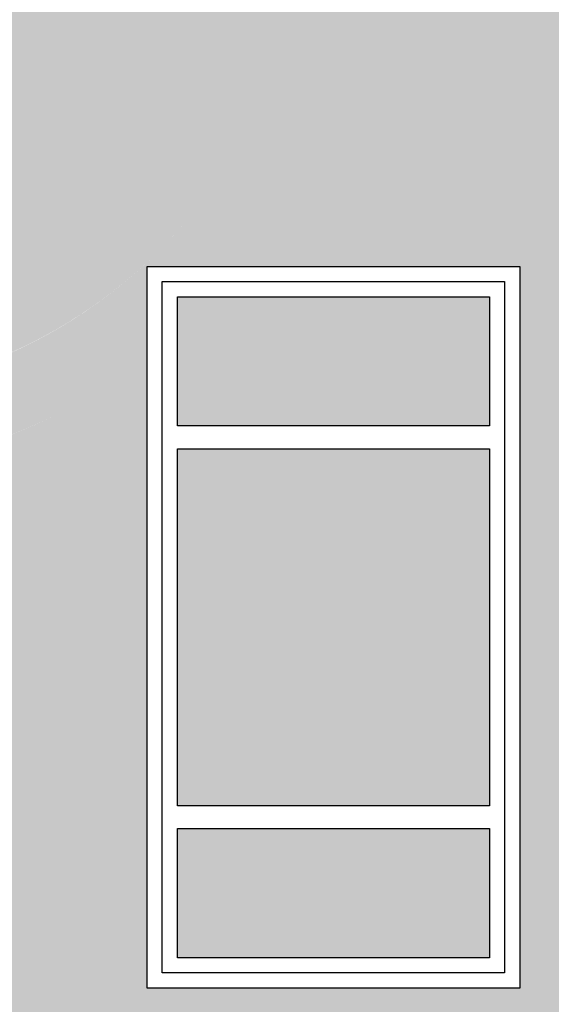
# Model space of a CAD drawing. Header units: millimetres. Extents: x 2341 to 31069, y -7915 to 10644.
# Tile 76 of 105: x 18228 to 18368, y 1716 to 1975. Entities that reach past the tile are written whole.
import ezdxf

# ---------------------------------------------------------------- set-up
doc = ezdxf.new("R2010")
doc.units = ezdxf.units.MM
doc.layers.add('koła', color=7, linetype='Continuous')

msp = doc.modelspace()

# ---------------------------------------------------------------- hatches: boundary and pattern name
at = {"layer": 'koła', "true_color": 0xa69aaf}
h = msp.add_hatch(color=253, dxfattribs=at)
h.dxf.hatch_style = 1
edge = h.paths.add_edge_path()
edge.add_line((18116.52837264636, 2123.136500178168), (18116.52837264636, 2144.981323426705))
edge.add_arc((18172.66573520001, 2005.882090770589), 150.0000000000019, 111.9779092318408, 133.4390395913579)
edge.add_line((18069.52837264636, 2114.798042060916), (18069.52837264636, 2085.019215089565))
edge.add_arc((18172.66573520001, 2005.882090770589), 130.0000000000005, 115.58349009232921, 142.5010340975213, ccw=False)
edge = h.paths.add_edge_path()
edge.add_line((18214.52837264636, 2149.922083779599), (18214.52837264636, 2128.957350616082))
edge.add_arc((18172.66573520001, 2005.882090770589), 130.0000000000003, 46.87763387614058, 71.21485257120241, ccw=False)
edge.add_line((18261.52837264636, 2100.76850532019), (18261.52837264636, 2126.726750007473))
edge.add_arc((18172.66573520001, 2005.882090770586), 150.0000000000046, 53.67124443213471, 73.79444252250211)
edge = h.paths.add_edge_path()
edge.add_line((18314.77256683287, 2053.899258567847), (18293.47281941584, 2053.899258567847))
edge.add_arc((18172.66573520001, 2005.882090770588), 130.0000000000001, 7.958078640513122e-13, 21.6763266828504, ccw=False)
edge.add_arc((18172.66573520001, 2005.882090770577), 130.0000000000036, 352.3020064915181, 360, ccw=False)
edge.add_arc((18324.33325534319, 1870.66187983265), 119.9999999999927, 91.16712032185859, 100.9717972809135, ccw=False)
edge.add_arc((18172.66573520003, 2005.882090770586), 149.9999999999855, 354.1667262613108, 1.068666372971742e-12)
edge.add_arc((18172.66573520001, 2005.882090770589), 150, 0, 18.6698465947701)
edge = h.paths.add_edge_path()
edge.add_arc((18324.33325534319, 1870.661879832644), 99.99999999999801, 93.3842816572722, 106.0795298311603)
edge.add_arc((18172.36150813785, 2006.055047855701), 130.3422004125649, 288.8752628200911, 342.44897194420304, ccw=False)
edge.add_arc((17762.49673852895, 1877.132639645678), 452.0661887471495, 359.2915772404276, 0.7084227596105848, ccw=False)
edge.add_arc((17174.51448245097, 1866.722524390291), 1040.025062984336, 359.73441905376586, 0.26558094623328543, ccw=False)
edge.add_arc((18173.49163541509, 2004.575609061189), 148.4582196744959, 286.0466211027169, 306.3706731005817)
edge.add_line((18261.52837264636, 1885.037431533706), (18261.52837264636, 1909.899258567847))
edge.add_line((18261.52837264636, 1909.899258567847), (18287.93626882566, 1909.899258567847))
edge.add_arc((18172.66573520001, 2005.882090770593), 150.0000000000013, 320.2167143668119, 346.3515439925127)
edge = h.paths.add_edge_path()
edge.add_arc((18630.02765170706, 2262.966299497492), 100, 340.082275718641, 360, ccw=False)
edge.add_line((18724.04593036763, 2228.899258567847), (18745.09040294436, 2228.899258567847))
edge.add_arc((18630.02765170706, 2262.966299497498), 119.9999999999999, 343.5073700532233, 359.9999999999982)
edge.add_arc((18630.02765170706, 2262.966299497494), 120, 0, 180)
edge.add_arc((18630.02765170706, 2262.966299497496), 120, 180, 254.2864965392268)
edge.add_line((18597.52837264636, 2147.45094614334), (18597.52837264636, 2168.394650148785))
edge.add_arc((18630.02765170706, 2262.966299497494), 99.99999999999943, 180, 251.0348617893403, ccw=False)
edge.add_arc((18630.02765170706, 2262.966299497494), 100, 360, 180, ccw=False)
edge = h.paths.add_edge_path(flags=17)
edge.add_line((18722.52837264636, 2186.522747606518), (18722.52837264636, 2224.971344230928))
edge.add_arc((18630.02765170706, 2262.966299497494), 100.0000000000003, 295.15111974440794, 337.6694421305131, ccw=False)
edge.add_line((18672.52837264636, 2172.447303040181), (18672.52837264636, 2150.744694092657))
edge.add_arc((18630.02765170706, 2262.966299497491), 119.9999999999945, 290.7427480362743, 320.4293208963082)
at = {"layer": 'koła', "true_color": 0xd3da7b}
h = msp.add_hatch(color=53, dxfattribs=at)
h.dxf.hatch_style = 1
h.paths.add_polyline_path([(18022.66573520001, 2005.882090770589, -0.08164325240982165), (18030.55890356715, 2053.899258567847), (17971.52837264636, 2053.899258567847), (17971.52837264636, 2243.899258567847), (18069.52837264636, 2243.899258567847), (18069.52837264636, 2114.798042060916, -0.09391651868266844), (18116.52837264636, 2144.981323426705), (18116.52837264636, 2243.899258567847), (18214.52837264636, 2243.899258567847), (18214.52837264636, 2149.922083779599, -0.08803035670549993), (18261.52837264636, 2126.726750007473), (18261.52837264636, 2243.899258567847), (18359.52837264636, 2243.899258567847), (18359.52837264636, 2053.899258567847), (18314.77256683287, 2053.899258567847, -0.0816432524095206), (18322.66573520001, 2005.882090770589, -0.02545795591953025), (18321.88901330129, 1990.636984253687, -0.3253136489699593), (18437.73708292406, 1909.899258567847), (18497.52837264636, 1909.899258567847), (18497.52837264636, 2053.899258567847), (18406.52837264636, 2053.899258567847), (18406.52837264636, 2243.899258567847), (18497.52837264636, 2243.899258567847), (18497.52837264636, 2333.899258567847), (16707.52837264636, 2333.899258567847), (16707.52837264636, 2338.899258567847), (16627.52837264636, 2338.899258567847), (16627.52837264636, 2249.393708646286, -0.5350938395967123), (16958.52837264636, 2214.932398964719), (16958.52837264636, 2243.899258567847), (17056.52837264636, 2243.899258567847), (17056.52837264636, 2053.899258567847), (16969.66006948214, 2053.899258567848, -0.01786083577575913), (16964.33412183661, 2040.645197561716, -0.4093380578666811), (17082.33325534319, 1920.661879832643, -0.1686126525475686), (17056.52837264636, 1846.316201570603), (17056.52837264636, 1721.899258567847), (16958.52837264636, 1721.899258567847), (16958.52837264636, 1800.722216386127, -0.1017120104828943), (16911.52837264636, 1811.947281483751), (16911.52837264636, 1721.899258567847), (16813.52837264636, 1721.899258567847), (16813.52837264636, 1911.899258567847), (16842.65361434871, 1911.899258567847, -0.01827375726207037), (16842.33325534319, 1920.661879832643, -0.0224365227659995), (16842.81603081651, 1931.415160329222, -0.3066851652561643), (16627.52837264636, 1994.198885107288), (16627.52837264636, 1706.899258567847), (17248.52837264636, 1706.899258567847), (17248.52837264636, 1911.899258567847), (17328.52837264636, 1911.899258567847), (17328.52837264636, 1706.899258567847), (17480.52837264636, 1706.899258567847, -0.02209113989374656), (17481.1914304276, 1721.899258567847), (17392.52837264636, 1721.899258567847), (17392.52837264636, 1911.899258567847), (17490.52837264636, 1911.899258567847), (17490.52837264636, 1764.344885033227, -0.1253999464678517), (17537.52837264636, 1833.907132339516), (17537.52837264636, 1911.899258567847), (17635.52837264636, 1911.899258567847), (17635.52837264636, 1876.236200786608, -0.06954057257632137), (17682.52837264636, 1873.860331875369), (17682.52837264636, 1911.899258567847), (17780.52837264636, 1911.899258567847), (17780.52837264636, 1816.44377006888, -0.1768631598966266), (17820.52837264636, 1706.899258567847), (17972.52837264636, 1706.899258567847), (17972.52837264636, 1911.899258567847), (18052.52837264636, 1911.899258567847), (18052.52837264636, 1706.899258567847), (18497.52837264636, 1706.899258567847), (18497.52837264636, 1719.899258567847), (18406.52837264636, 1719.899258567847), (18406.52837264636, 1783.232121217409, -0.1147189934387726), (18359.52837264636, 1755.939154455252), (18359.52837264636, 1719.899258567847), (18261.52837264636, 1719.899258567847), (18261.52837264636, 1768.409512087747, -0.1523636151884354), (18214.52837264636, 1822.25849424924), (18214.52837264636, 1719.899258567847), (18116.52837264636, 1719.899258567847), (18116.52837264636, 1866.782858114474, -0.3058360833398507)])
h.paths.add_polyline_path([(17247.52837264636, 2053.899258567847), (17247.52837264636, 2243.899258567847), (17345.52837264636, 2243.899258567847), (17345.52837264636, 2218.906992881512, -0.6831114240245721), (17623.86811359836, 2243.899258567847), (17635.52837264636, 2243.899258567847), (17635.52837264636, 2211.685989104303, -0.05827930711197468), (17639.57659968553, 2177.072697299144, -0.05827930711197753), (17635.52837264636, 2142.459405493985), (17635.52837264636, 2053.899258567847), (17575.1821134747, 2053.899258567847, -0.3133742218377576), (17403.97108589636, 2053.899258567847), (17392.52837264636, 2053.899258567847), (17392.52837264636, 2062.69769291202, -0.1471803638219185), (17345.52837264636, 2135.238401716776), (17345.52837264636, 2053.899258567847)])
h.paths.add_polyline_path([(17341.52837264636, 2057.899258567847), (17251.52837264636, 2057.899258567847), (17251.52837264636, 2239.899258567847), (17341.52837264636, 2239.899258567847)], flags=16)
h.paths.add_polyline_path([(17337.52837264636, 2061.899258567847), (17255.52837264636, 2061.899258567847), (17255.52837264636, 2095.899258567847), (17337.52837264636, 2095.899258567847)], flags=0)
h.paths.add_polyline_path([(17396.52837264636, 2057.899258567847), (17396.52837264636, 2086.287084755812, -0.1957157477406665), (17359.57659968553, 2177.072697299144, -0.7749814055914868), (17603.38707020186, 2239.899258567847), (17631.52837264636, 2239.899258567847), (17631.52837264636, 2057.899258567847), (17541.51590562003, 2057.899258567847, -0.2084463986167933), (17437.63729375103, 2057.899258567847)], flags=16)
h.paths.add_polyline_path([(17400.52837264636, 2061.899258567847), (17400.52837264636, 2095.899258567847), (17482.52837264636, 2095.899258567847), (17482.52837264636, 2061.899258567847)], flags=0)
h.paths.add_polyline_path([(17337.52837264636, 2101.899258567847), (17255.52837264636, 2101.899258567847), (17255.52837264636, 2195.899258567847), (17337.52837264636, 2195.899258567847)], flags=0)
h.paths.add_polyline_path([(17400.52837264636, 2101.899258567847), (17400.52837264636, 2195.899258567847), (17482.52837264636, 2195.899258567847), (17482.52837264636, 2101.899258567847)], flags=0)
h.paths.add_polyline_path([(17201.52837264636, 2053.899258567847), (17103.52837264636, 2053.899258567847), (17103.52837264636, 2243.899258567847), (17201.52837264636, 2243.899258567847)], flags=16)
h.paths.add_polyline_path([(17201.52837264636, 1911.899258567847), (17201.52837264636, 1721.899258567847), (17103.52837264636, 1721.899258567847), (17103.52837264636, 1911.899258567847)], flags=16)
h.paths.add_polyline_path([(17197.52837264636, 2057.899258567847), (17107.52837264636, 2057.899258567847), (17107.52837264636, 2239.899258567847), (17197.52837264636, 2239.899258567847)], flags=0)
h.paths.add_polyline_path([(17197.52837264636, 1907.899258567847), (17197.52837264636, 1725.899258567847), (17107.52837264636, 1725.899258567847), (17107.52837264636, 1907.899258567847)], flags=0)
h.paths.add_polyline_path([(17193.52837264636, 2061.899258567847), (17111.52837264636, 2061.899258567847), (17111.52837264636, 2095.899258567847), (17193.52837264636, 2095.899258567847)], flags=0)
h.paths.add_polyline_path([(17193.52837264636, 1903.899258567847), (17193.52837264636, 1869.899258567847), (17111.52837264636, 1869.899258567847), (17111.52837264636, 1903.899258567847)], flags=0)
h.paths.add_polyline_path([(17193.52837264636, 2101.899258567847), (17111.52837264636, 2101.899258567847), (17111.52837264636, 2195.899258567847), (17193.52837264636, 2195.899258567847)], flags=0)
h.paths.add_polyline_path([(17193.52837264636, 1863.899258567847), (17193.52837264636, 1769.899258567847), (17111.52837264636, 1769.899258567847), (17111.52837264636, 1863.899258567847)], flags=0)
h.paths.add_polyline_path([(17337.52837264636, 2201.899258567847), (17255.52837264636, 2201.899258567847), (17255.52837264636, 2235.899258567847), (17337.52837264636, 2235.899258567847)], flags=0)
h.paths.add_polyline_path([(17545.52837264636, 2061.899258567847), (17545.52837264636, 2095.899258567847), (17627.52837264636, 2095.899258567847), (17627.52837264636, 2061.899258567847)], flags=0)
h.paths.add_polyline_path([(17400.52837264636, 2201.899258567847), (17400.52837264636, 2235.899258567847), (17482.52837264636, 2235.899258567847), (17482.52837264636, 2201.899258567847)], flags=0)
h.paths.add_polyline_path([(17545.52837264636, 2101.899258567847), (17545.52837264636, 2195.899258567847), (17627.52837264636, 2195.899258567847), (17627.52837264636, 2101.899258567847)], flags=0)
h.paths.add_polyline_path([(17193.52837264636, 2201.899258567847), (17111.52837264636, 2201.899258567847), (17111.52837264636, 2235.899258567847), (17193.52837264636, 2235.899258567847)], flags=0)
h.paths.add_polyline_path([(17193.52837264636, 1763.899258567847), (17193.52837264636, 1729.899258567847), (17111.52837264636, 1729.899258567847), (17111.52837264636, 1763.899258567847)], flags=0)
h.paths.add_polyline_path([(17545.52837264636, 2201.899258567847), (17545.52837264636, 2235.899258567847), (17627.52837264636, 2235.899258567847), (17627.52837264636, 2201.899258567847)], flags=0)
h.paths.add_polyline_path([(17682.52837264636, 2053.899258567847), (17682.52837264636, 2243.899258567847), (17780.52837264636, 2243.899258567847), (17780.52837264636, 2053.899258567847)], flags=16)
h.paths.add_polyline_path([(17686.52837264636, 2057.899258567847), (17686.52837264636, 2239.899258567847), (17776.52837264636, 2239.899258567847), (17776.52837264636, 2057.899258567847)], flags=0)
h.paths.add_polyline_path([(17690.52837264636, 2061.899258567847), (17690.52837264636, 2095.899258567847), (17772.52837264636, 2095.899258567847), (17772.52837264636, 2061.899258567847)], flags=0)
h.paths.add_polyline_path([(17690.52837264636, 2101.899258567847), (17690.52837264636, 2195.899258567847), (17772.52837264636, 2195.899258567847), (17772.52837264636, 2101.899258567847)], flags=0)
h.paths.add_polyline_path([(17690.52837264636, 2201.899258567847), (17690.52837264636, 2235.899258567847), (17772.52837264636, 2235.899258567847), (17772.52837264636, 2201.899258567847)], flags=0)
h.paths.add_polyline_path([(17827.52837264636, 2053.899258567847), (17827.52837264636, 2243.899258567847), (17925.52837264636, 2243.899258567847), (17925.52837264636, 2053.899258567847)], flags=16)
h.paths.add_polyline_path([(17827.52837264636, 1911.899258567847), (17925.52837264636, 1911.899258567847), (17925.52837264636, 1721.899258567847), (17827.52837264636, 1721.899258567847)], flags=16)
h.paths.add_polyline_path([(17831.52837264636, 2057.899258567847), (17831.52837264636, 2239.899258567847), (17921.52837264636, 2239.899258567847), (17921.52837264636, 2057.899258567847)], flags=0)
h.paths.add_polyline_path([(17831.52837264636, 1907.899258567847), (17921.52837264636, 1907.899258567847), (17921.52837264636, 1725.899258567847), (17831.52837264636, 1725.899258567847)], flags=0)
h.paths.add_polyline_path([(17835.52837264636, 2061.899258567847), (17835.52837264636, 2095.899258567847), (17917.52837264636, 2095.899258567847), (17917.52837264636, 2061.899258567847)], flags=0)
h.paths.add_polyline_path([(17835.52837264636, 1903.899258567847), (17917.52837264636, 1903.899258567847), (17917.52837264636, 1869.899258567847), (17835.52837264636, 1869.899258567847)], flags=0)
h.paths.add_polyline_path([(17835.52837264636, 2101.899258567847), (17835.52837264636, 2195.899258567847), (17917.52837264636, 2195.899258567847), (17917.52837264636, 2101.899258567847)], flags=0)
h.paths.add_polyline_path([(17835.52837264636, 1863.899258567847), (17917.52837264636, 1863.899258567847), (17917.52837264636, 1769.899258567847), (17835.52837264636, 1769.899258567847)], flags=0)
h.paths.add_polyline_path([(17835.52837264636, 2201.899258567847), (17835.52837264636, 2235.899258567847), (17917.52837264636, 2235.899258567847), (17917.52837264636, 2201.899258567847)], flags=0)
h.paths.add_polyline_path([(17835.52837264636, 1763.899258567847), (17917.52837264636, 1763.899258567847), (17917.52837264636, 1729.899258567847), (17835.52837264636, 1729.899258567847)], flags=0)
h.paths.add_polyline_path([(19645.92507849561, 2053.899258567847), (19601.52837264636, 2053.899258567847), (19601.52837264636, 2243.899258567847), (19699.52837264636, 2243.899258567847), (19699.52837264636, 2063.059998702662, -0.4104074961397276), (19847.57659968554, 1913.072697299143, -0.00528950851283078), (19847.54302688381, 1909.899258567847), (19853.52837264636, 1909.899258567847), (19853.52837264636, 1840.618040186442, -0.1211626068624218), (19900.52837264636, 1807.812627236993), (19900.52837264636, 1909.899258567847), (19998.52837264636, 1909.899258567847), (19998.52837264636, 1719.899258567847), (19930.01289633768, 1719.899258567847, -0.02732615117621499), (19928.34337489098, 1706.899258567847), (20303.72491486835, 1706.899258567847, -0.1330860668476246), (20370.52837264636, 1765.590745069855), (20370.52837264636, 1909.899258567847), (20450.52837264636, 1909.899258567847), (20450.52837264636, 1782.901829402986, -0.064302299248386), (20493.52837264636, 1776.030757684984), (20493.52837264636, 1909.899258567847), (20591.52837264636, 1909.899258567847), (20591.52837264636, 1719.899258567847), (20577.59122476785, 1719.899258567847, -0.02372085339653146), (20587.1248581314, 1706.899258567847), (20979.62299588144, 1706.899258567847), (20979.62299588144, 1794.685420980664), (21184.62299588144, 1794.685420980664), (21184.62299588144, 1706.899258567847), (21229.52837264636, 1706.899258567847), (21229.52837264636, 2006.899258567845), (21226.53115146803, 2007.028352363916), (21226.53115146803, 2012.028352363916), (21259.52837264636, 2010.607123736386), (21259.52837264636, 2338.899258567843), (21185.52559382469, 2338.899258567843), (21185.52559382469, 2333.899258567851), (20109.89357756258, 2333.899258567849, -0.1403883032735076), (20084.11562858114, 2243.899258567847), (20153.52837264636, 2243.899258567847), (20153.52837264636, 2053.899258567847), (20055.52837264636, 2053.899258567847), (20055.52837264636, 2209.285478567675, -0.0992990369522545), (19998.52837264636, 2174.331214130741), (19998.52837264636, 2053.899258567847), (19900.52837264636, 2053.899258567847), (19900.52837264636, 2168.519753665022, -0.07494379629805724), (19853.52837264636, 2187.47162668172), (19853.52837264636, 2053.899258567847), (19755.52837264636, 2053.899258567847), (19755.52837264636, 2243.899258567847), (19795.67152654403, 2243.899258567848, -0.1403883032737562), (19769.89357756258, 2333.899258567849), (19161.52837264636, 2333.899258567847), (19161.52837264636, 2243.899258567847), (19222.56992605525, 2243.899258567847, -0.8459225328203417), (19455.97375363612, 2204.661879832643), (19456.52837264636, 2243.899258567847), (19554.52837264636, 2243.899258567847), (19554.52837264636, 2053.899258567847), (19456.52837264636, 2053.899258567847), (19455.97375363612, 2204.661879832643, -0.2454379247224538), (19404.52837264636, 2106.171960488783), (19404.52837264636, 2053.899258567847), (19306.52837264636, 2053.899258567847), (19306.52837264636, 2088.330587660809, -0.1310008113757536), (19252.52837264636, 2118.424600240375), (19252.52837264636, 2053.899258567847), (19161.52837264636, 2053.899258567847), (19161.52837264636, 1909.899258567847), (19252.52837264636, 1909.899258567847), (19252.52837264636, 1719.899258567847), (19161.52837264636, 1719.899258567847), (19161.52837264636, 1706.899258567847), (19618.52837264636, 1706.899258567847), (19618.52837264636, 1785.591805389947, -0.1794148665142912), (19554.52837264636, 1867.937292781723), (19554.52837264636, 1719.899258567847), (19456.52837264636, 1719.899258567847), (19456.52837264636, 1909.899258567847), (19547.61017248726, 1909.899258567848, -0.00528950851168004), (19547.57659968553, 1913.072697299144, -0.3146190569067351)])
h.paths.add_polyline_path([(19404.52837264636, 1909.899258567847), (19404.52837264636, 1719.899258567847), (19306.52837264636, 1719.899258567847), (19306.52837264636, 1909.899258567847)], flags=16)
h.paths.add_polyline_path([(19400.52837264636, 1905.899258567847), (19400.52837264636, 1723.899258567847), (19310.52837264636, 1723.899258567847), (19310.52837264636, 1905.899258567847)], flags=0)
h.paths.add_polyline_path([(19396.52837264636, 1901.899258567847), (19396.52837264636, 1867.899258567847), (19314.52837264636, 1867.899258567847), (19314.52837264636, 1901.899258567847)], flags=0)
h.paths.add_polyline_path([(19396.52837264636, 1861.899258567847), (19396.52837264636, 1767.899258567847), (19314.52837264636, 1767.899258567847), (19314.52837264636, 1861.899258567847)], flags=0)
h.paths.add_polyline_path([(19396.52837264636, 1761.899258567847), (19396.52837264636, 1727.899258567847), (19314.52837264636, 1727.899258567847), (19314.52837264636, 1761.899258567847)], flags=0)
h.paths.add_polyline_path([(20055.52837264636, 1909.899258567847), (20153.52837264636, 1909.899258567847), (20153.52837264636, 1719.899258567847), (20055.52837264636, 1719.899258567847)], flags=16)
h.paths.add_polyline_path([(20059.52837264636, 1905.899258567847), (20149.52837264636, 1905.899258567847), (20149.52837264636, 1723.899258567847), (20059.52837264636, 1723.899258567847)], flags=0)
h.paths.add_polyline_path([(20063.52837264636, 1901.899258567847), (20145.52837264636, 1901.899258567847), (20145.52837264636, 1867.899258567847), (20063.52837264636, 1867.899258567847)], flags=0)
h.paths.add_polyline_path([(20063.52837264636, 1861.899258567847), (20145.52837264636, 1861.899258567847), (20145.52837264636, 1767.899258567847), (20063.52837264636, 1767.899258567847)], flags=0)
h.paths.add_polyline_path([(20063.52837264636, 1761.899258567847), (20145.52837264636, 1761.899258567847), (20145.52837264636, 1727.899258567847), (20063.52837264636, 1727.899258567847)], flags=0)
h.paths.add_polyline_path([(20202.52837264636, 2053.899258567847), (20202.52837264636, 2243.899258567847), (20300.52837264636, 2243.899258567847), (20300.52837264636, 2053.899258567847)], flags=16)
h.paths.add_polyline_path([(20202.52837264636, 1909.899258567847), (20300.52837264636, 1909.899258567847), (20300.52837264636, 1719.899258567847), (20202.52837264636, 1719.899258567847)], flags=16)
h.paths.add_polyline_path([(20206.52837264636, 2057.899258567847), (20206.52837264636, 2239.899258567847), (20296.52837264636, 2239.899258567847), (20296.52837264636, 2057.899258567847)], flags=0)
h.paths.add_polyline_path([(20206.52837264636, 1905.899258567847), (20296.52837264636, 1905.899258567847), (20296.52837264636, 1723.899258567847), (20206.52837264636, 1723.899258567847)], flags=0)
h.paths.add_polyline_path([(20210.52837264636, 2061.899258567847), (20210.52837264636, 2095.899258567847), (20292.52837264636, 2095.899258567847), (20292.52837264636, 2061.899258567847)], flags=0)
h.paths.add_polyline_path([(20210.52837264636, 1901.899258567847), (20292.52837264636, 1901.899258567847), (20292.52837264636, 1867.899258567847), (20210.52837264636, 1867.899258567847)], flags=0)
h.paths.add_polyline_path([(20210.52837264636, 2101.899258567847), (20210.52837264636, 2195.899258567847), (20292.52837264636, 2195.899258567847), (20292.52837264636, 2101.899258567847)], flags=0)
h.paths.add_polyline_path([(20210.52837264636, 1861.899258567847), (20292.52837264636, 1861.899258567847), (20292.52837264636, 1767.899258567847), (20210.52837264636, 1767.899258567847)], flags=0)
h.paths.add_polyline_path([(20210.52837264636, 2201.899258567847), (20210.52837264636, 2235.899258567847), (20292.52837264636, 2235.899258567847), (20292.52837264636, 2201.899258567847)], flags=0)
h.paths.add_polyline_path([(20210.52837264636, 1761.899258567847), (20292.52837264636, 1761.899258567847), (20292.52837264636, 1727.899258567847), (20210.52837264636, 1727.899258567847)], flags=0)
h.paths.add_polyline_path([(20353.52837264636, 2053.899258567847), (20353.52837264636, 2243.899258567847), (20451.52837264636, 2243.899258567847), (20451.52837264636, 2053.899258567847)], flags=16)
h.paths.add_polyline_path([(20357.52837264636, 2057.899258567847), (20357.52837264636, 2239.899258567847), (20447.52837264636, 2239.899258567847), (20447.52837264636, 2057.899258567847)], flags=0)
h.paths.add_polyline_path([(20361.52837264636, 2061.899258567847), (20361.52837264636, 2095.899258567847), (20443.52837264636, 2095.899258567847), (20443.52837264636, 2061.899258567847)], flags=0)
h.paths.add_polyline_path([(20361.52837264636, 2101.899258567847), (20361.52837264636, 2195.899258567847), (20443.52837264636, 2195.899258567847), (20443.52837264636, 2101.899258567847)], flags=0)
h.paths.add_polyline_path([(20361.52837264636, 2201.899258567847), (20361.52837264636, 2235.899258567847), (20443.52837264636, 2235.899258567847), (20443.52837264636, 2201.899258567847)], flags=0)
h.paths.add_polyline_path([(20493.52837264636, 2053.899258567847), (20493.52837264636, 2243.899258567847), (20591.52837264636, 2243.899258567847), (20591.52837264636, 2053.899258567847)], flags=16)
h.paths.add_polyline_path([(20497.52837264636, 2057.899258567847), (20497.52837264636, 2239.899258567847), (20587.52837264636, 2239.899258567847), (20587.52837264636, 2057.899258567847)], flags=0)
h.paths.add_polyline_path([(20501.52837264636, 2061.899258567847), (20501.52837264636, 2095.899258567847), (20583.52837264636, 2095.899258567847), (20583.52837264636, 2061.899258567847)], flags=0)
h.paths.add_polyline_path([(20501.52837264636, 2101.899258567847), (20501.52837264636, 2195.899258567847), (20583.52837264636, 2195.899258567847), (20583.52837264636, 2101.899258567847)], flags=0)
h.paths.add_polyline_path([(20501.52837264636, 2201.899258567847), (20501.52837264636, 2235.899258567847), (20583.52837264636, 2235.899258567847), (20583.52837264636, 2201.899258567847)], flags=0)
h.paths.add_polyline_path([(20648.52837264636, 2053.899258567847), (20648.52837264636, 2243.899258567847), (20746.52837264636, 2243.899258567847), (20746.52837264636, 2067.749317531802, -0.09961268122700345), (20803.52837264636, 2083.665266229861), (20803.52837264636, 2243.899258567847), (20888.94718116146, 2243.899258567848, -0.7028337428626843), (21243.05732911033, 2116.42352637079, -0.5379201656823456), (20964.56802194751, 1932.468562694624, -0.2398910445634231), (20901.52837264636, 1811.845903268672), (20901.52837264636, 1719.899258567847), (20803.52837264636, 1719.899258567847), (20803.52837264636, 1784.480128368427, -0.09961268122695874), (20746.52837264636, 1800.396077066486), (20746.52837264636, 1719.899258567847), (20648.52837264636, 1719.899258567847), (20648.52837264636, 1909.899258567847), (20666.53726416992, 1909.899258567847, -0.04048762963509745), (20664.57659968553, 1934.072697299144, -0.2355600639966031), (20724.34581106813, 2053.899258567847)])
h.paths.add_polyline_path([(20652.52837264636, 2057.899258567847), (20652.52837264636, 2239.899258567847), (20742.52837264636, 2239.899258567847), (20742.52837264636, 2057.899258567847)], flags=16)
h.paths.add_polyline_path([(20652.52837264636, 1905.899258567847), (20687.66616926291, 1905.899258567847, -0.05466738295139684), (20684.57659968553, 1934.072697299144, -0.3984137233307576), (20807.52837264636, 2063.881489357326), (20807.52837264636, 2239.899258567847), (20897.52837264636, 2239.899258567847), (20897.52837264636, 2222.354271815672, -0.7262030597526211), (21223.05732911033, 2116.42352637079, -0.606844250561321), (20939.80091761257, 1968.985018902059, -0.06807837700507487), (20944.57659968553, 1934.072697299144, -0.2232993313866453), (20897.52837264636, 1833.977725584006), (20897.52837264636, 1723.899258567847), (20807.52837264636, 1723.899258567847), (20807.52837264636, 1804.263905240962, -0.1340896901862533), (20742.52837264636, 1825.864319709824), (20742.52837264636, 1723.899258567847), (20652.52837264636, 1723.899258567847)], flags=16)
h.paths.add_polyline_path([(20656.52837264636, 2061.899258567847), (20656.52837264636, 2095.899258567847), (20738.52837264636, 2095.899258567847), (20738.52837264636, 2061.899258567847)], flags=0)
h.paths.add_polyline_path([(20656.52837264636, 1901.899258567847), (20738.52837264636, 1901.899258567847), (20738.52837264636, 1867.899258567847), (20656.52837264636, 1867.899258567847)], flags=0)
h.paths.add_polyline_path([(20656.52837264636, 2101.899258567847), (20656.52837264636, 2195.899258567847), (20738.52837264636, 2195.899258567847), (20738.52837264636, 2101.899258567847)], flags=0)
h.paths.add_polyline_path([(20656.52837264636, 1861.899258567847), (20738.52837264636, 1861.899258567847), (20738.52837264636, 1767.899258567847), (20656.52837264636, 1767.899258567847)], flags=0)
h.paths.add_polyline_path([(20656.52837264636, 2201.899258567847), (20656.52837264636, 2235.899258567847), (20738.52837264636, 2235.899258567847), (20738.52837264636, 2201.899258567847)], flags=0)
h.paths.add_polyline_path([(20656.52837264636, 1761.899258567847), (20738.52837264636, 1761.899258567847), (20738.52837264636, 1727.899258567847), (20656.52837264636, 1727.899258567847)], flags=0)
h.paths.add_polyline_path([(20811.52837264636, 2061.899258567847), (20811.52837264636, 2095.899258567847), (20893.52837264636, 2095.899258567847), (20893.52837264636, 2061.899258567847)], flags=0)
h.paths.add_polyline_path([(20811.52837264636, 1901.899258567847), (20893.52837264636, 1901.899258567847), (20893.52837264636, 1867.899258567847), (20811.52837264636, 1867.899258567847)], flags=0)
h.paths.add_polyline_path([(20811.52837264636, 2101.899258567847), (20811.52837264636, 2195.899258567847), (20893.52837264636, 2195.899258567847), (20893.52837264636, 2101.899258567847)], flags=0)
h.paths.add_polyline_path([(20811.52837264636, 1861.899258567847), (20893.52837264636, 1861.899258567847), (20893.52837264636, 1767.899258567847), (20811.52837264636, 1767.899258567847)], flags=0)
h.paths.add_polyline_path([(20811.52837264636, 2201.899258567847), (20811.52837264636, 2235.899258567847), (20893.52837264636, 2235.899258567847), (20893.52837264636, 2201.899258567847)], flags=0)
h.paths.add_polyline_path([(20811.52837264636, 1761.899258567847), (20893.52837264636, 1761.899258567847), (20893.52837264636, 1727.899258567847), (20811.52837264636, 1727.899258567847)], flags=0)
h.paths.add_polyline_path([(20971.52837264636, 2160.899258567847), (20971.52837264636, 2243.899258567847), (21055.52837264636, 2243.899258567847), (21055.52837264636, 2160.899258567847)], flags=0)
h.paths.add_polyline_path([(20975.52837264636, 2164.899258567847), (20975.52837264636, 2239.899258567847), (21051.52837264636, 2239.899258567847), (21051.52837264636, 2164.899258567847)], flags=0)
h.paths.add_polyline_path([(20979.52837264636, 2168.899258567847), (20979.52837264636, 2235.899258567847), (21047.52837264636, 2235.899258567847), (21047.52837264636, 2168.899258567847)], flags=0)
h.paths.add_polyline_path([(21223.05732911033, 2116.42352637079, 0.7122302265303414), (20901.52837264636, 2227.642025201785), (20901.52837264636, 2056.299491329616, -0.205675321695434), (20963.08639350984, 1955.163954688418, 0.5564641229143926)], flags=16)
h.paths.add_polyline_path([(21055.52837264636, 2160.899258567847), (20971.52837264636, 2160.899258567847), (20971.52837264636, 2243.899258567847), (21055.52837264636, 2243.899258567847)], flags=0)
h.paths.add_polyline_path([(21051.52837264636, 2164.899258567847), (20975.52837264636, 2164.899258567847), (20975.52837264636, 2239.899258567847), (21051.52837264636, 2239.899258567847)], flags=0)
h.paths.add_polyline_path([(21047.52837264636, 2168.899258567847), (20979.52837264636, 2168.899258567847), (20979.52837264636, 2235.899258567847), (21047.52837264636, 2235.899258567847)], flags=0)
h.paths.add_polyline_path([(20853.0817624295, 2053.899258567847), (20803.52837264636, 2053.899258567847), (20803.52837264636, 2063.602372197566, 0.3895055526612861), (20684.57659968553, 1934.072697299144, 0.04679364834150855), (20686.84389103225, 1909.899258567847), (20746.52837264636, 1909.899258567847), (20746.52837264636, 1823.305198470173, 0.1169801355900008), (20803.52837264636, 1804.543022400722), (20803.52837264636, 1909.899258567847), (20901.52837264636, 1909.899258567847), (20901.52837264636, 1837.432182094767, 0.2126517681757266), (20944.57659968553, 1934.072697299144, 0.01622938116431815), (20944.30281540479, 1942.505309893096, -0.1862142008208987)], flags=16)
h.paths.add_polyline_path([(21801.52837264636, 1950.899258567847), (21763.52837264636, 1950.899258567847), (21763.52837264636, 1983.899258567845), (21229.52837264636, 2006.899258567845), (21229.52837264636, 1706.899258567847), (21229.52837264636, 1690.899258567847), (21591.52837264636, 1690.899258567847), (21591.52837264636, 1699.341206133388), (21713.52837264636, 1699.341206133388), (21713.52837264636, 1690.899258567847), (21763.52837264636, 1690.899258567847), (21763.52837264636, 1925.899258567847), (21801.52837264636, 1925.899258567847)])
h.paths.add_polyline_path([(21390.52837264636, 1893.899258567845), (21390.52837264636, 1812.899258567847), (21309.52837264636, 1812.899258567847), (21309.52837264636, 1893.899258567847)], flags=16)
h.paths.add_polyline_path([(21386.52837264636, 1889.899258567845), (21386.52837264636, 1816.899258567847), (21313.52837264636, 1816.899258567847), (21313.52837264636, 1889.899258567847)], flags=0)
h.paths.add_polyline_path([(21382.52837264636, 1885.899258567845), (21382.52837264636, 1820.899258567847), (21317.52837264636, 1820.899258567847), (21317.52837264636, 1885.899258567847)], flags=0)
h.paths.add_polyline_path([(21450.52837264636, 1893.899258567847), (21483.62327538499, 1893.899258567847, -0.7355423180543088), (21702.33325534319, 1825.661879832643, -0.9480921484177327), (21463.01387092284, 1812.899258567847), (21450.52837264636, 1812.899258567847)], flags=16)
h.paths.add_polyline_path([(21454.52837264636, 1889.899258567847), (21505.69410625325, 1889.899258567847, -0.4504751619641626), (21655.43359832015, 1893.899258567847), (21672.52837264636, 1893.899258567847), (21672.52837264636, 1868.845682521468, -0.1120984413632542), (21682.33325534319, 1825.661879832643, -0.9570654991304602), (21482.71791280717, 1816.899258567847), (21454.52837264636, 1816.899258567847)], flags=16)
h.paths.add_polyline_path([(21458.52837264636, 1885.899258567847), (21523.52837264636, 1885.899258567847), (21523.52837264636, 1820.899258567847), (21458.52837264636, 1820.899258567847)], flags=0)
h.paths.add_polyline_path([(21595.52837264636, 1889.899258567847), (21668.52837264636, 1889.899258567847), (21668.52837264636, 1816.899258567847), (21595.52837264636, 1816.899258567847)], flags=0)
h.paths.add_polyline_path([(21599.52837264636, 1885.899258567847), (21664.52837264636, 1885.899258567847), (21664.52837264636, 1820.899258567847), (21599.52837264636, 1820.899258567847)], flags=0)
h.paths.add_polyline_path([(21682.33325534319, 1825.661879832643, 0.112098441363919), (21672.52837264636, 1868.845682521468), (21672.52837264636, 1812.899258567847), (21591.52837264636, 1812.899258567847), (21591.52837264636, 1893.899258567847), (21655.43359832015, 1893.899258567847, 0.4345071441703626), (21509.23291236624, 1893.899258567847), (21531.52837264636, 1893.899258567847), (21531.52837264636, 1812.899258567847), (21483.15102155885, 1812.899258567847, 0.9379756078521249)], flags=16)
h.paths.add_polyline_path([(20493.52837264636, 1755.056087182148, 0.07323751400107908), (20450.52837264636, 1762.891607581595), (20450.52837264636, 1706.899258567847), (20562.38163902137, 1706.899258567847, 0.02923305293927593), (20550.62916859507, 1719.899258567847), (20493.52837264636, 1719.899258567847)])
h.paths.add_polyline_path([(20370.52837264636, 1742.941954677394, 0.09311847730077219), (20328.46813397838, 1706.899258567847), (20370.52837264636, 1706.899258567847)])
h.paths.add_polyline_path([(20876.3908465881, 2048.436148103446, 0.1441169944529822), (20939.80091761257, 1968.985018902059, 0.203589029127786)], flags=0)
h.paths.add_polyline_path([(20089.89357756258, 2333.899258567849), (19789.89357756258, 2333.899258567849, 0.1622776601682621), (19819.89357756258, 2243.899258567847), (19853.52837264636, 2243.899258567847), (19853.52837264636, 2211.257294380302, 0.08721984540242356), (19900.52837264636, 2189.156795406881), (19900.52837264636, 2243.899258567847), (19998.52837264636, 2243.899258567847), (19998.52837264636, 2195.834198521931, 0.1202351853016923), (20055.52837264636, 2238.355581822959), (20055.52837264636, 2243.899258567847), (20059.89357756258, 2243.899258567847, 0.1622776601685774)])
h.paths.add_polyline_path([(19567.57659968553, 1913.072697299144, 0.2333991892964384), (19618.52837264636, 1809.867184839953), (19618.52837264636, 1909.899258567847), (19698.52837264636, 1909.899258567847), (19698.52837264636, 1783.076181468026, 0.009459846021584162), (19703.4453590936, 1783.205235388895, -0.157447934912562), (19755.52837264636, 1835.415918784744), (19755.52837264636, 1909.899258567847), (19827.53786040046, 1909.899258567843, 0.006103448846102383), (19827.57659968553, 1913.072697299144, 1.000000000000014)])
h.paths.add_polyline_path([(19900.52837264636, 1771.845682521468, 0.1710422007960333), (19853.52837264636, 1818.851579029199), (19853.52837264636, 1719.899258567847), (19755.52837264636, 1719.899258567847), (19755.52837264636, 1774.719554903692, -0.0669570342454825), (19716.90820215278, 1764.323616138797, 0.0914145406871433), (19710.33325534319, 1728.661879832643, 0.05490049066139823), (19712.73003656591, 1706.899258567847), (19907.93647412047, 1706.899258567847, 0.03292263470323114), (19909.94859787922, 1719.899258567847), (19900.52837264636, 1719.899258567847)])
h.paths.add_polyline_path([(19755.52837264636, 1812.306514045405, 0.09239698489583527), (19729.07489279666, 1786.946341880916, 0.05438313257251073), (19755.52837264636, 1796.704351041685)])
h.paths.add_polyline_path([(19243.99316813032, 2243.899258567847), (19252.52837264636, 2243.899258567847), (19252.52837264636, 2149.554090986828, 0.1737826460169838), (19306.52837264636, 2109.095308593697), (19306.52837264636, 2243.899258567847), (19404.52837264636, 2243.899258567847), (19404.52837264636, 2131.858966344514, 0.206732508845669), (19435.97375363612, 2204.661879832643, 0.8162903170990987)])
h.paths.add_polyline_path([(18293.47281941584, 2053.899258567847), (18261.52837264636, 2053.899258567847), (18261.52837264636, 2100.76850532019, 0.1065921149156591), (18214.52837264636, 2128.957350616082), (18214.52837264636, 2053.899258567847), (18116.52837264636, 2053.899258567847), (18116.52837264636, 2123.136500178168, 0.1179929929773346), (18069.52837264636, 2085.019215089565), (18069.52837264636, 2053.899258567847), (18051.85865098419, 2053.899258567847, 0.09486385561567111), (18042.66573520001, 2005.882090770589, 0.2887132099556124), (18116.52837264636, 1888.627681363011), (18116.52837264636, 1909.899258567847), (18210.92942776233, 1909.899258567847, -0.2676814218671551), (18301.49416106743, 1988.468398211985, 0.03360147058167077), (18302.66573520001, 2005.882090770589, 0.09486385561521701)])
h.paths.add_polyline_path([(18318.43000360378, 1970.487485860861, -0.114531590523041), (18287.93626882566, 1909.899258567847), (18359.52837264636, 1909.899258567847), (18359.52837264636, 1777.060043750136, 0.1524584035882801), (18406.52837264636, 1813.706083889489), (18406.52837264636, 1909.899258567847), (18416.31384084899, 1909.899258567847, 0.3166520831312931)])
h.paths.add_polyline_path([(18296.63611771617, 1966.749696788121, 0.2886507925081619), (18225.70964416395, 1887.196187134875, 0.2143817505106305)])
h.paths.add_polyline_path([(18261.52837264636, 1885.037431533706, -0.07044393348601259), (18224.48705095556, 1865.117921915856, 0.2121716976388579), (18261.52837264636, 1792.844486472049)])
at = {"layer": 'koła', "true_color": 0xf2cf44}
h = msp.add_hatch(color=53, dxfattribs=at)
h.dxf.hatch_style = 1
h.paths.add_polyline_path([(16627.52837264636, 2249.393708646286), (16627.52837264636, 2214.96871495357, -0.6894363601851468), (16958.52837264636, 2154.573324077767), (16958.52837264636, 2214.932398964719, 0.5350938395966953)])
h.paths.add_polyline_path([(16627.52837264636, 2028.623878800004), (16627.52837264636, 1994.198885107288, 0.3066851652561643), (16842.81603081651, 1931.415160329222, -0.04833815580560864), (16847.10437402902, 1954.162699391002, -0.3649040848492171)])
h.paths.add_polyline_path([(16953.87226250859, 2020.303294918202, 0.0735885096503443), (16925.37723904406, 2013.582560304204, -0.09711095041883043), (16873.86302514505, 1967.277524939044, 0.07358850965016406), (16864.15398678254, 1939.657437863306, 0.1543897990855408)])
h.paths.add_polyline_path([(16964.33412183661, 2040.645197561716, 0.04833815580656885), (16941.25979352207, 2038.797010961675, -0.04145966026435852), (16925.37723904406, 2013.582560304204, -0.07358850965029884), (16953.87226250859, 2020.303294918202, 0.02861656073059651)])
h.paths.add_polyline_path([(16969.66006948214, 2053.899258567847), (16958.52837264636, 2053.899258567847), (16958.52837264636, 2089.019269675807, -0.07416710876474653), (16941.25979352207, 2038.797010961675, -0.04833815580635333), (16964.33412183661, 2040.645197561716, 0.0178608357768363)])
h.paths.add_polyline_path([(18321.88901330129, 1990.636984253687, -0.03411338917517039), (18318.43000360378, 1970.487485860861, -0.3166520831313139), (18416.31384084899, 1909.899258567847), (18437.73708292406, 1909.899258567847, 0.325313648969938)])
h.paths.add_polyline_path([(18296.63611771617, 1966.749696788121, 0.04287752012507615), (18301.49416106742, 1988.468398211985, 0.2676814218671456), (18210.92942776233, 1909.899258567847), (18214.52837264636, 1909.899258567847), (18214.52837264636, 1882.806830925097, 0.02311227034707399), (18225.70964416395, 1887.196187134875, -0.2886507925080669)])
h.paths.add_polyline_path([(18224.48705095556, 1865.117921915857, -0.01747803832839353), (18214.52837264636, 1861.84209776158), (18214.52837264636, 1822.25849424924, 0.1523636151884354), (18261.52837264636, 1768.409512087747), (18261.52837264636, 1792.844486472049, -0.2121716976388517)])
h.paths.add_polyline_path([(18406.52837264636, 1783.232121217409), (18406.52837264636, 1813.706083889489, -0.1524584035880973), (18359.52837264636, 1777.060043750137), (18359.52837264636, 1755.939154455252, 0.1147189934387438)])
h.paths.add_polyline_path([(18321.88901330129, 1990.636984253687, 0.04280709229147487), (18301.49416106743, 1988.468398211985, -0.04287752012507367), (18296.63611771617, 1966.749696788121, -0.05545019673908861), (18318.43000360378, 1970.487485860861, 0.03411338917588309)])
h.paths.add_polyline_path([(21483.62327538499, 1893.899258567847), (21509.23291236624, 1893.899258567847, -0.4345071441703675), (21655.43359832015, 1893.899258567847), (21672.52837264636, 1893.899258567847), (21672.52837264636, 1868.845682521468, -0.1120984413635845), (21682.33325534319, 1825.661879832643, -0.9379756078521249), (21483.15102155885, 1812.899258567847), (21463.01387092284, 1812.899258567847, 0.948092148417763), (21702.33325534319, 1825.661879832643, 0.735542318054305)])
h.paths.add_polyline_path([(20109.89357756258, 2333.899258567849), (20089.89357756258, 2333.899258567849, -0.1622776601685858), (20059.89357756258, 2243.899258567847), (20084.11562858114, 2243.899258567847, 0.1403883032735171)])
h.paths.add_polyline_path([(20055.52837264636, 2209.285478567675), (20055.52837264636, 2238.355581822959, -0.1202351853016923), (19998.52837264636, 2195.834198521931), (19998.52837264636, 2174.331214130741, 0.0992990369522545)])
h.paths.add_polyline_path([(19853.52837264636, 2211.257294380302), (19853.52837264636, 2187.47162668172, 0.07494379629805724), (19900.52837264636, 2168.519753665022), (19900.52837264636, 2189.156795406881, -0.08721984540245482)])
h.paths.add_polyline_path([(19789.89357756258, 2333.899258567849), (19769.89357756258, 2333.899258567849, 0.1403883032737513), (19795.67152654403, 2243.899258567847), (19819.89357756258, 2243.899258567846, -0.1622776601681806)])
h.paths.add_polyline_path([(16659.12205119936, 628.7377588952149), (17237.87927663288, 628.7377588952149), (17237.87927663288, 682.2059669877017), (16659.12205119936, 682.2059669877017)], flags=9)
h.paths.add_polyline_path([(16659.12205119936, 729.8985774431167), (16943.94864079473, 729.8985774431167), (16943.94864079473, 783.3667855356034), (16659.12205119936, 783.3667855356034)], flags=9)
h.paths.add_polyline_path([(16659.12205119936, 831.0052052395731), (16943.94864079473, 831.0052052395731), (16943.94864079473, 884.4734133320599), (16659.12205119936, 884.4734133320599)], flags=9)
h.paths.add_polyline_path([(16659.12205119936, 932.1118330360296), (16943.94864079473, 932.1118330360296), (16943.94864079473, 985.5800411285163), (16659.12205119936, 985.5800411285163)], flags=9)
h.paths.add_polyline_path([(16659.12205119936, 1033.218460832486), (16943.94864079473, 1033.218460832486), (16943.94864079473, 1086.686668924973), (16659.12205119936, 1086.686668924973)], flags=9)
h.paths.add_polyline_path([(16659.12205119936, 1134.325088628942), (16934.70008588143, 1134.325088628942), (16934.70008588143, 1187.793296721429), (16659.12205119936, 1187.793296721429)], flags=9)
h.paths.add_polyline_path([(16659.12205119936, 1235.431716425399), (16943.94864079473, 1235.431716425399), (16943.94864079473, 1288.899924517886), (16659.12205119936, 1288.899924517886)], flags=9)
h.paths.add_polyline_path([(16659.12205119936, 1328.680685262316), (17422.88650206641, 1328.680685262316), (17422.88650206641, 1382.148893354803), (16659.12205119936, 1382.148893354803)], flags=9)
h.paths.add_polyline_path([(16659.12205119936, 1431.908289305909), (16894.61699339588, 1431.908289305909), (16894.61699339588, 1485.376497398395), (16659.12205119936, 1485.376497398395)], flags=9)
h.paths.add_polyline_path([(16470.64046137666, 1511.201689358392), (17223.16936311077, 1511.201689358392), (17223.16936311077, 1606.39075486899), (16470.64046137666, 1606.39075486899)], flags=9)
h.paths.add_polyline_path([(20525.33607879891, 763.6908333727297), (21565.36530956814, 763.6908333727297), (21565.36530956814, 805.1985256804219), (20525.33607879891, 805.1985256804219)], flags=9)
h.paths.add_polyline_path([(20371.86846903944, 775.3144416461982), (20446.60158903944, 775.3144416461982), (20446.60158903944, 809.3092416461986), (20371.86846903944, 809.3092416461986)], flags=9)
h.paths.add_polyline_path([(21239.8706727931, 863.4482701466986), (21535.15251279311, 863.4482701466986), (21535.15251279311, 948.030670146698), (21239.8706727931, 948.030670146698)], flags=9)
h.paths.add_polyline_path([(20526.8448687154, 902.1046997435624), (20779.88142871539, 902.1046997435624), (20779.88142871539, 947.4310997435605), (20526.8448687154, 947.4310997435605)], flags=9)
h.paths.add_polyline_path([(20370.91590903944, 910.1354592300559), (20487.66372903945, 910.1354592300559), (20487.66372903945, 944.1302592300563), (20370.91590903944, 944.1302592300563)], flags=9)
h.paths.add_polyline_path([(20529.26229799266, 599.6554333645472), (20882.20369799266, 599.6554333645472), (20882.20369799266, 667.9427666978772), (20529.26229799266, 667.9427666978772)], flags=9)
h.paths.add_polyline_path([(20491.54094764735, 478.0952619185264), (21700.07363995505, 478.0952619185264), (21700.07363995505, 535.3798773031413), (20491.54094764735, 535.3798773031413)], flags=9)
h.paths.add_polyline_path([(20618.88788310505, 986.0504847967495), (21561.49388310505, 986.0504847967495), (21561.49388310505, 1143.830484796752), (20618.88788310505, 1143.830484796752)], flags=9)
h.paths.add_polyline_path([(21750.71184050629, 555.6293388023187), (21772.89064050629, 555.6293388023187), (21772.89064050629, 593.4013388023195), (21750.71184050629, 593.4013388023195)], flags=9)
h.paths.add_polyline_path([(21727.65887936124, 662.7726068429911), (21795.97887936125, 662.7726068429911), (21795.97887936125, 700.5446068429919), (21727.65887936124, 700.5446068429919)], flags=9)
h.paths.add_polyline_path([(21694.08262177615, 592.6349900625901), (21776.24344177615, 592.6349900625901), (21776.24344177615, 626.6297900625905), (21694.08262177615, 626.6297900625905)], flags=9)
h.paths.add_polyline_path([(21693.72718163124, 905.4474830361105), (21752.44822163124, 905.4474830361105), (21752.44822163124, 939.4422830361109), (21693.72718163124, 939.4422830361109)], flags=9)
h.paths.add_polyline_path([(21715.67259343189, 762.4811508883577), (21819.23479343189, 762.4811508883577), (21819.23479343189, 800.2531508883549), (21715.67259343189, 800.2531508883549)], flags=9)
h.paths.add_polyline_path([(21694.53978178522, 879.511290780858), (21793.17762178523, 879.511290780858), (21793.17762178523, 913.5060907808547), (21694.53978178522, 913.5060907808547)], flags=9)
h.paths.add_polyline_path([(21695.82585841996, 799.0285742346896), (21788.09061841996, 799.0285742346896), (21788.09061841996, 833.02337423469), (21695.82585841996, 833.02337423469)], flags=9)
h.paths.add_polyline_path([(21694.9604032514, 696.8123635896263), (21758.1720832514, 696.8123635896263), (21758.1720832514, 730.8071635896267), (21694.9604032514, 730.8071635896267)], flags=9)
h.paths.add_polyline_path([(20371.86846903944, 556.1089464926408), (20472.63822903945, 556.1089464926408), (20472.63822903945, 590.1037464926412), (20371.86846903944, 590.1037464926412)], flags=9)
h.paths.add_polyline_path([(20370.08808903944, 635.0384322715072), (20467.90944903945, 635.0384322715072), (20467.90944903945, 669.0332322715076), (20370.08808903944, 669.0332322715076)], flags=9)
h.paths.add_polyline_path([(20527.90102871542, 552.6056194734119), (20721.27602871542, 552.6056194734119), (20721.27602871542, 590.3776194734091), (20527.90102871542, 590.3776194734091)], flags=9)
at = {"layer": 'koła'}
h = msp.add_hatch(color=256, dxfattribs=at)
h.dxf.hatch_style = 1
h.set_gradient(color1=(122, 175, 223), name='INVCYLINDER')
h.paths.add_polyline_path([(17772.52837264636, 2095.899258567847), (17690.52837264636, 2095.899258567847), (17690.52837264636, 2061.899258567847), (17772.52837264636, 2061.899258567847)])
h.paths.add_polyline_path([(17917.52837264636, 2235.899258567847), (17835.52837264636, 2235.899258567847), (17835.52837264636, 2201.899258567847), (17917.52837264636, 2201.899258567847)])
h.paths.add_polyline_path([(18061.52837264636, 2195.899258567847), (17979.52837264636, 2195.899258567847), (17979.52837264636, 2101.899258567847), (18061.52837264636, 2101.899258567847)])
h.paths.add_polyline_path([(18061.52837264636, 2095.899258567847), (17979.52837264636, 2095.899258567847), (17979.52837264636, 2061.899258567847), (18061.52837264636, 2061.899258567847)])
h.paths.add_polyline_path([(18061.52837264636, 2235.899258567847), (17979.52837264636, 2235.899258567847), (17979.52837264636, 2201.899258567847), (18061.52837264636, 2201.899258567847)])
h.paths.add_polyline_path([(18206.52837264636, 2235.899258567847), (18124.52837264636, 2235.899258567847), (18124.52837264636, 2201.899258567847), (18206.52837264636, 2201.899258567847)])
h.paths.add_polyline_path([(18206.52837264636, 2195.899258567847), (18124.52837264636, 2195.899258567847), (18124.52837264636, 2101.899258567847), (18206.52837264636, 2101.899258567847)])
h.paths.add_polyline_path([(18206.52837264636, 2095.899258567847), (18124.52837264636, 2095.899258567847), (18124.52837264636, 2061.899258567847), (18206.52837264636, 2061.899258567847)])
h.paths.add_polyline_path([(18351.52837264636, 2095.899258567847), (18269.52837264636, 2095.899258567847), (18269.52837264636, 2061.899258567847), (18351.52837264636, 2061.899258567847)])
h.paths.add_polyline_path([(18351.52837264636, 2195.899258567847), (18269.52837264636, 2195.899258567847), (18269.52837264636, 2101.899258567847), (18351.52837264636, 2101.899258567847)])
h.paths.add_polyline_path([(18351.52837264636, 2235.899258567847), (18269.52837264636, 2235.899258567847), (18269.52837264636, 2201.899258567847), (18351.52837264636, 2201.899258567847)])
h.paths.add_polyline_path([(18496.52837264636, 2235.899258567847), (18414.52837264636, 2235.899258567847), (18414.52837264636, 2201.899258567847), (18496.52837264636, 2201.899258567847)])
h.paths.add_polyline_path([(18496.52837264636, 2195.899258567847), (18414.52837264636, 2195.899258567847), (18414.52837264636, 2101.899258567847), (18496.52837264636, 2101.899258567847)])
h.paths.add_polyline_path([(18496.52837264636, 2095.899258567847), (18414.52837264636, 2095.899258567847), (18414.52837264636, 2061.899258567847), (18496.52837264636, 2061.899258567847)])
h.paths.add_polyline_path([(18496.52837264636, 1901.899258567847), (18414.52837264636, 1901.899258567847), (18414.52837264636, 1867.899258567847), (18496.52837264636, 1867.899258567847)])
h.paths.add_polyline_path([(18496.52837264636, 1861.899258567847), (18414.52837264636, 1861.899258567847), (18414.52837264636, 1767.899258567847), (18496.52837264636, 1767.899258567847)])
h.paths.add_polyline_path([(18496.52837264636, 1761.899258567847), (18414.52837264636, 1761.899258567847), (18414.52837264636, 1727.899258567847), (18496.52837264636, 1727.899258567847)])
h.paths.add_polyline_path([(18351.52837264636, 1761.899258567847), (18269.52837264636, 1761.899258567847), (18269.52837264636, 1727.899258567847), (18351.52837264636, 1727.899258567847)])
h.paths.add_polyline_path([(18351.52837264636, 1861.899258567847), (18269.52837264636, 1861.899258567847), (18269.52837264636, 1767.899258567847), (18351.52837264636, 1767.899258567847)])
h.paths.add_polyline_path([(18351.52837264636, 1901.899258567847), (18269.52837264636, 1901.899258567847), (18269.52837264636, 1867.899258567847), (18351.52837264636, 1867.899258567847)])
h.paths.add_polyline_path([(18206.52837264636, 1861.899258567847), (18124.52837264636, 1861.899258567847), (18124.52837264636, 1767.899258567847), (18206.52837264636, 1767.899258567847)])
h.paths.add_polyline_path([(18206.52837264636, 1901.899258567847), (18124.52837264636, 1901.899258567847), (18124.52837264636, 1867.899258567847), (18206.52837264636, 1867.899258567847)])
h.paths.add_polyline_path([(18206.52837264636, 1761.899258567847), (18124.52837264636, 1761.899258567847), (18124.52837264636, 1727.899258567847), (18206.52837264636, 1727.899258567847)])
h.paths.add_polyline_path([(18044.52837264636, 1863.899258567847), (17980.52837264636, 1863.899258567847), (17980.52837264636, 1769.899258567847), (18044.52837264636, 1769.899258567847)])
h.paths.add_polyline_path([(18044.52837264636, 1903.899258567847), (17980.52837264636, 1903.899258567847), (17980.52837264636, 1869.899258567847), (18044.52837264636, 1869.899258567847)])
h.paths.add_polyline_path([(17917.52837264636, 1863.899258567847), (17835.52837264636, 1863.899258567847), (17835.52837264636, 1769.899258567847), (17917.52837264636, 1769.899258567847)])
h.paths.add_polyline_path([(17917.52837264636, 1763.899258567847), (17835.52837264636, 1763.899258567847), (17835.52837264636, 1729.899258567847), (17917.52837264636, 1729.899258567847)])
h.paths.add_polyline_path([(17917.52837264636, 1903.899258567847), (17835.52837264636, 1903.899258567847), (17835.52837264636, 1869.899258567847), (17917.52837264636, 1869.899258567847)])
h.paths.add_polyline_path([(17772.52837264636, 1863.899258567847), (17690.52837264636, 1863.899258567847), (17690.52837264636, 1769.899258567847), (17772.52837264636, 1769.899258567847)])
h.paths.add_polyline_path([(17772.52837264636, 1763.899258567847), (17690.52837264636, 1763.899258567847), (17690.52837264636, 1729.899258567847), (17772.52837264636, 1729.899258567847)])
h.paths.add_polyline_path([(17772.52837264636, 1903.899258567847), (17690.52837264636, 1903.899258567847), (17690.52837264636, 1869.899258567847), (17772.52837264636, 1869.899258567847)])

# ---------------------------------------------------------------- linework, layer by layer
for points in [[(18261.52837264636, 1909.899258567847), (18359.52837264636, 1909.899258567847), (18359.52837264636, 1719.899258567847), (18261.52837264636, 1719.899258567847)], [(18265.52837264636, 1905.899258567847), (18355.52837264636, 1905.899258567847), (18355.52837264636, 1723.899258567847), (18265.52837264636, 1723.899258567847)], [(18269.52837264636, 1901.899258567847), (18351.52837264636, 1901.899258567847), (18351.52837264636, 1867.899258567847), (18269.52837264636, 1867.899258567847)], [(18269.52837264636, 1861.899258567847), (18351.52837264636, 1861.899258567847), (18351.52837264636, 1767.899258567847), (18269.52837264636, 1767.899258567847)], [(18269.52837264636, 1761.899258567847), (18351.52837264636, 1761.899258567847), (18351.52837264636, 1727.899258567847), (18269.52837264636, 1727.899258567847)]]:
    msp.add_lwpolyline(points, close=True)

doc.saveas('drawing.dxf')
